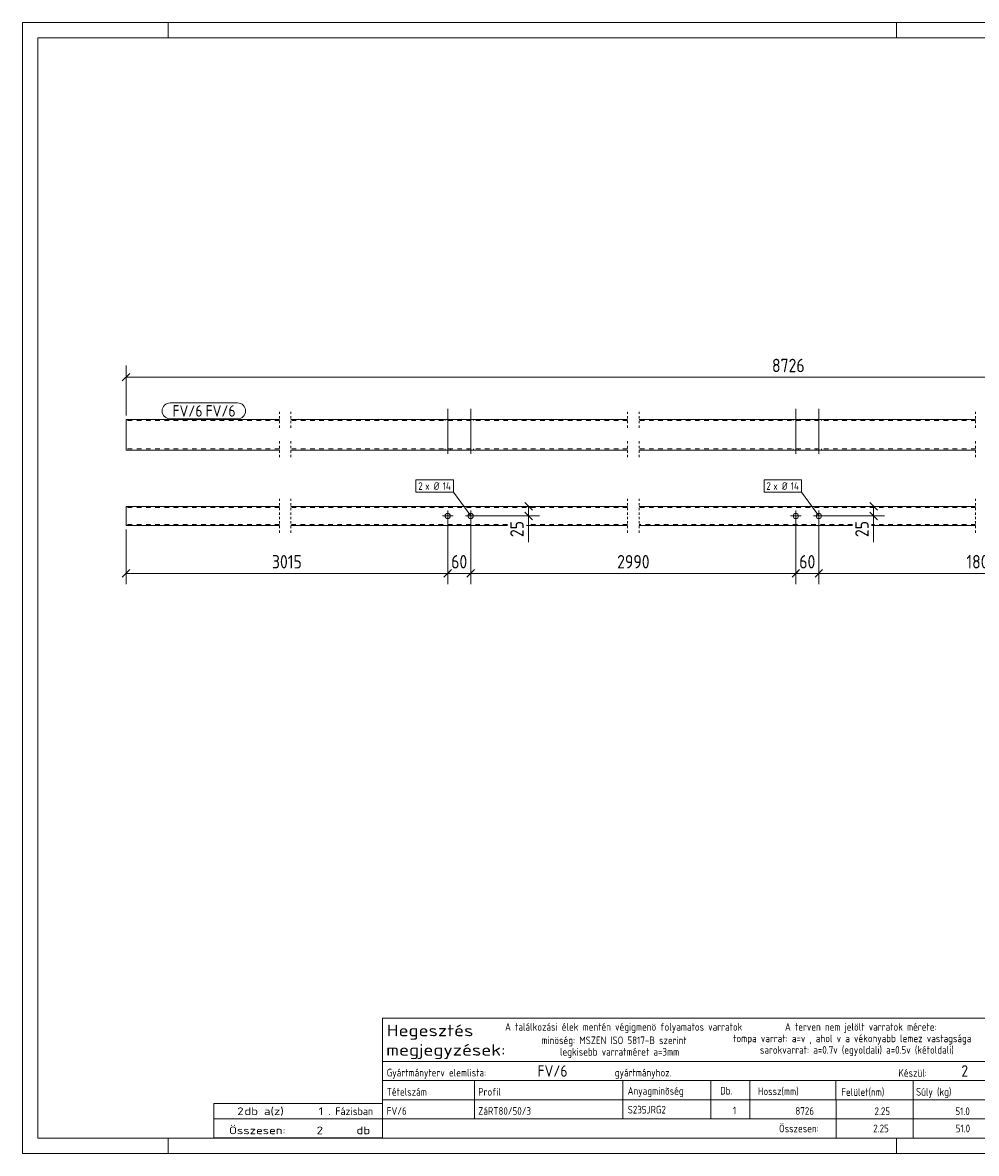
# Model space of a CAD drawing. Header units: millimetres. Extents: x 1 to 419, y 1 to 296.
# Tile 1 of 2: x 1 to 250, y 1 to 296. Entities that reach past the tile are written whole.
import ezdxf

# ---------------------------------------------------------------- set-up
doc = ezdxf.new("R2010")
doc.units = ezdxf.units.MM
doc.header["$LTSCALE"] = 0.6
for name, pattern in [('XKITLINE00', [0]), ('XKITLINE01', [4, 1, -1, 1, -1]), ('XKITLINE02', [4, 2, -2])]:
    doc.linetypes.add(name, pattern=pattern)
for name, color, linetype, lineweight in [('Bolt', 7, 'Continuous', 0), ('BoltMark', 3, 'Continuous', 0), ('DrawingSheet', 5, 'Continuous', 0), ('OtherObjectType', 1, 'Continuous', 0), ('Part', 2, 'Continuous', 0), ('PartMark', 3, 'Continuous', 0), ('Z-DIMENSIONS', 1, 'Continuous', 0)]:
    doc.layers.add(name, color=color, linetype=linetype, lineweight=lineweight)
doc.styles.add('ISOCPEUR', font='ISOCPEUR.TTF')

msp = doc.modelspace()

# ---------------------------------------------------------------- linework, layer by layer
at = {"layer": 'Bolt', "color": 3, "linetype": 'XKITLINE00', "lineweight": 0}
for p, q in [((111.9, 183.46), (111.9, 195.21)), ((117.9, 183.46), (117.9, 195.21)), ((202.7, 183.46), (202.7, 195.21)), ((208.7, 183.46), (208.7, 195.21)), ((111.2, 192.2), (111.2, 192.5)), ((112.6, 192.2), (112.6, 192.5)), ((117.2, 192.2), (117.2, 192.5)), ((118.6, 192.2), (118.6, 192.5)), ((202, 192.2), (202, 192.5)), ((203.4, 192.2), (203.4, 192.5)), ((208, 192.2), (208, 192.5)), ((209.4, 192.2), (209.4, 192.5)), ((111.2, 184.5), (111.2, 184.8)), ((112.6, 184.5), (112.6, 184.8)), ((117.2, 184.5), (117.2, 184.8)), ((118.6, 184.5), (118.6, 184.8)), ((202, 184.5), (202, 184.8)), ((203.4, 184.5), (203.4, 184.8)), ((208, 184.5), (208, 184.8)), ((209.4, 184.5), (209.4, 184.8)), ((111.9, 168.7), (111.9, 165.9)), ((117.9, 168.7), (117.9, 165.9)), ((202.7, 168.7), (202.7, 165.9)), ((208.7, 168.7), (208.7, 165.9)), ((110.5, 167.3), (113.3, 167.3)), ((116.5, 167.3), (119.3, 167.3)), ((201.3, 167.3), (204.1, 167.3)), ((207.3, 167.3), (210.1, 167.3))]:
    msp.add_line(p, q, dxfattribs=at)
for centre in [(111.9, 167.3), (117.9, 167.3), (202.7, 167.3), (208.7, 167.3)]:
    msp.add_circle(centre, 0.7, dxfattribs=at)
at = {"layer": 'BoltMark', "color": 7, "linetype": 'XKITLINE00', "lineweight": 0}
for p, q in [((103.61, 176.7), (113.4, 176.7)), ((103.61, 173.5), (103.61, 176.7)), ((113.4, 173.5), (113.4, 176.7)), ((194.41, 176.7), (204.2, 176.7)), ((194.41, 173.5), (194.41, 176.7)), ((204.2, 173.5), (204.2, 176.7)), ((103.61, 173.5), (113.4, 173.5)), ((117.9, 167.3), (113.4, 173.5)), ((194.41, 173.5), (204.2, 173.5)), ((208.7, 167.3), (204.2, 173.5))]:
    msp.add_line(p, q, dxfattribs=at)
at = {"layer": 'DrawingSheet', "color": 2, "linetype": 'XKITLINE00', "lineweight": 0}
for p, q in [((419, 296), (1, 296)), ((1, 296), (1, 1)), ((39, 292), (39, 296)), ((229, 292), (229, 296)), ((39, 1), (39, 5)), ((229, 1), (229, 5)), ((1, 1), (419, 1))]:
    msp.add_line(p, q, dxfattribs=at)
at = {"layer": 'DrawingSheet', "color": 3, "linetype": 'XKITLINE00', "lineweight": 0}
for p, q in [((415, 292), (5, 292)), ((5, 292), (5, 5)), ((5, 5), (415, 5))]:
    msp.add_line(p, q, dxfattribs=at)
at = {"layer": 'OtherObjectType', "color": 7, "linetype": 'XKITLINE00', "lineweight": 0}
for p, q in [((94.84, 25), (94.84, 36.25)), ((94.84, 36.25), (254.84, 36.25)), ((94.84, 25), (254.84, 25)), ((94.84, 25), (254.84, 25)), ((94.84, 25), (94.84, 20)), ((94.84, 20), (254.84, 20)), ((94.84, 20), (94.84, 15)), ((118.84, 20), (118.84, 15)), ((157.61, 15), (157.61, 20)), ((180.5, 20), (180.5, 15)), ((190.7, 20), (190.7, 15.12)), ((213.15, 20), (213.15, 15)), ((233.33, 20), (233.33, 15)), ((94.84, 15), (254.84, 15)), ((94.84, 15), (94.84, 10)), ((118.84, 15), (118.84, 10)), ((157.61, 10), (157.61, 15)), ((180.5, 15), (180.5, 10)), ((190.67, 15), (190.67, 10)), ((213.18, 15), (213.18, 10)), ((233.33, 15), (233.33, 10)), ((50.84, 10), (50.84, 14)), ((50.84, 14), (94.84, 14)), ((94.84, 10), (94.84, 14)), ((50.84, 10), (94.84, 10)), ((50.85, 5.02), (50.84, 9.99)), ((50.84, 9.98), (94.74, 9.98)), ((94.84, 10), (254.84, 10)), ((94.84, 10), (94.84, 5)), ((213.19, 10), (213.19, 5)), ((233.31, 10), (233.31, 5)), ((50.89, 5.03), (94.79, 5.03)), ((94.84, 5), (254.84, 5))]:
    msp.add_line(p, q, dxfattribs=at)
at = {"layer": 'Part', "color": 2, "linetype": 'XKITLINE00', "lineweight": 0}
for p, q in [((28, 192.5), (28, 184.5)), ((68, 192.5), (28, 192.5)), ((158.8, 192.5), (71, 192.5)), ((249.6, 192.5), (161.8, 192.5)), ((28, 184.5), (68, 184.5)), ((71, 184.5), (158.8, 184.5)), ((161.8, 184.5), (249.6, 184.5)), ((28, 169.8), (28, 164.8)), ((68, 169.8), (28, 169.8)), ((158.8, 169.8), (71, 169.8)), ((249.6, 169.8), (161.8, 169.8)), ((28, 164.8), (68, 164.8)), ((71, 164.8), (127.5, 164.8)), ((132.4, 164.8), (158.8, 164.8)), ((161.8, 164.8), (217.5, 164.8)), ((222.4, 164.8), (249.6, 164.8))]:
    msp.add_line(p, q, dxfattribs=at)
at = {"layer": 'Part', "color": 7, "linetype": 'XKITLINE02', "lineweight": 0}
for p, q in [((68, 192.2), (28, 192.2)), ((158.8, 192.2), (71, 192.2)), ((249.6, 192.2), (161.8, 192.2)), ((68, 184.8), (28, 184.8)), ((158.8, 184.8), (71, 184.8)), ((249.6, 184.8), (161.8, 184.8)), ((68, 169.5), (28, 169.5)), ((158.8, 169.5), (71, 169.5)), ((249.6, 169.5), (161.8, 169.5)), ((68, 165.1), (28, 165.1)), ((127.5, 165.1), (71, 165.1)), ((158.8, 165.1), (132.4, 165.1)), ((217.5, 165.1), (161.8, 165.1)), ((249.6, 165.1), (222.4, 165.1))]:
    msp.add_line(p, q, dxfattribs=at)
at = {"layer": 'Part', "color": 2, "linetype": 'XKITLINE01', "lineweight": 0}
for p, q in [((68, 194.5), (68, 190.2)), ((71, 194.5), (71, 190.2)), ((158.8, 194.5), (158.8, 190.2)), ((161.8, 194.5), (161.8, 190.2)), ((249.6, 194.5), (249.6, 190.2)), ((68, 186.8), (68, 182.5)), ((71, 186.8), (71, 182.5)), ((158.8, 186.8), (158.8, 182.5)), ((161.8, 186.8), (161.8, 182.5)), ((249.6, 186.8), (249.6, 182.5)), ((68, 171.8), (68, 167.5)), ((71, 171.8), (71, 167.5)), ((158.8, 171.8), (158.8, 167.5)), ((161.8, 171.8), (161.8, 167.5)), ((249.6, 171.8), (249.6, 167.5)), ((68, 167.1), (68, 162.8)), ((71, 167.1), (71, 162.8)), ((158.8, 167.1), (158.8, 162.8)), ((161.8, 167.1), (161.8, 162.8)), ((249.6, 167.1), (249.6, 162.8))]:
    msp.add_line(p, q, dxfattribs=at)
at = {"layer": 'PartMark', "color": 7, "linetype": 'XKITLINE00', "lineweight": 0}
for p, q in [((39.5, 196.8), (57.07, 196.8)), ((39.5, 192.6), (57.07, 192.6))]:
    msp.add_line(p, q, dxfattribs=at)
for centre, start, end in [((39.5, 194.7), 90, 270), ((57.07, 194.7), 270, 90)]:
    msp.add_arc(centre, 2.1, start, end, dxfattribs=at)
at = {"layer": 'Z-DIMENSIONS', "color": 7, "linetype": 'XKITLINE00', "lineweight": 0}
for p, q in [((28, 193.5), (28, 206.55)), ((28.99, 204.49), (27.01, 202.51)), ((28, 203.5), (373.38, 203.5)), ((118.9, 169.8), (135.8, 169.8)), ((132.01, 170.79), (133.99, 168.81)), ((132.01, 168.29), (133.99, 166.32)), ((133, 167.3), (133, 169.8)), ((209.7, 169.8), (225.8, 169.8)), ((222.01, 170.79), (223.99, 168.81)), ((222.01, 168.29), (223.99, 166.32)), ((223, 167.3), (223, 169.8)), ((111.9, 166.3), (111.9, 149.5)), ((111.9, 166.3), (111.9, 149.5)), ((117.9, 166.3), (117.9, 149.5)), ((117.9, 166.3), (117.9, 149.5)), ((118.9, 167.3), (135.8, 167.3)), ((133, 167.3), (133, 160.47)), ((133, 167.3), (133, 160.47)), ((202.7, 166.3), (202.7, 149.5)), ((202.7, 166.3), (202.7, 149.5)), ((208.7, 166.3), (208.7, 149.5)), ((208.7, 166.3), (208.7, 149.5)), ((209.7, 167.3), (225.8, 167.3)), ((223, 167.3), (223, 160.47)), ((223, 167.3), (223, 160.47)), ((28, 163.8), (28, 149.5)), ((28.99, 153.29), (27.01, 151.31)), ((28, 152.3), (111.9, 152.3)), ((112.89, 153.29), (110.91, 151.31)), ((112.5, 152.9), (110.91, 151.31)), ((111.9, 152.3), (117.9, 152.3)), ((118.89, 153.29), (116.91, 151.31)), ((118.89, 153.29), (116.91, 151.31)), ((117.9, 152.3), (202.7, 152.3)), ((203.69, 153.29), (201.71, 151.31)), ((203.3, 152.9), (201.71, 151.31)), ((202.7, 152.3), (208.7, 152.3)), ((209.69, 153.29), (207.71, 151.31)), ((209.69, 153.29), (207.71, 151.31)), ((208.7, 152.3), (293.5, 152.3))]:
    msp.add_line(p, q, dxfattribs=at)
at = {"layer": 'Z-DIMENSIONS', "color": 3}
for p in [(28, 203.5), (133, 169.8), (223, 169.8), (133, 167.3), (223, 167.3), (28, 152.3), (111.9, 152.3), (111.9, 152.3), (117.9, 152.3), (117.9, 152.3), (202.7, 152.3), (202.7, 152.3), (208.7, 152.3), (208.7, 152.3)]:
    msp.add_point(p, dxfattribs=at)

# ---------------------------------------------------------------- texts
at = {"layer": 'BoltMark', "color": 3, "style": 'ISOCPEUR', "width": 0.85}
for s, p in [('2', (104.21, 174.1)), ('x Ø', (106.01, 174.1)), ('14', (110.57, 174.1)), ('2', (195.01, 174.1)), ('x Ø', (196.81, 174.1)), ('14', (201.37, 174.1))]:
    msp.add_text(s, height=2, dxfattribs=at).set_placement(p)
at = {"layer": 'OtherObjectType', "color": 7, "style": 'ISOCPEUR'}
for s, height, width, p in [('Hegesztés', 3, 1.19, (95.99, 31.56)), ('A találkozási élek mentén végigmenö folyamatos varratok', 2, 0.85, (126.84, 33)), ('A terven nem jelölt varratok mérete:', 2, 0.85, (199.86, 33)), ('megjegyzések:', 3, 1.19, (95.84, 26.5)), ('minöség: MSZEN ISO 5817-B szerint', 2, 0.85, (136.34, 29.5)), ('tompa varrat: a=v , ahol v a vékonyabb lemez vastagsága', 2, 0.85, (186.34, 30)), ('legkisebb varratméret a=3mm', 2, 0.85, (141.16, 26.5)), ('sarokvarrat: a=0.7v (egyoldali) a=0.5v (kétoldali)', 2, 0.85, (193.34, 27)), ('Gyártmányterv elemlista:                               gyártmányhoz.', 2, 0.85, (95.99, 21.06)), ('Készül:', 2, 0.85, (229.47, 21)), ('Tételszám', 2, 0.85, (95.99, 16.06)), ('Profil', 2, 0.85, (119.84, 16.06)), ('Anyagminõség', 2, 0.85, (158.83, 16.29)), ('Db.', 2, 0.85, (182.96, 16.35)), ('Hossz(mm)', 2, 0.85, (192.78, 16.2)), ('Felület(nm)', 2, 0.85, (214.56, 16)), ('Súly (kg)', 2, 0.85, (234.05, 16.06)), ('2', 2, 1.211571, (56.99, 11)), ('db a(z)', 2, 1.211571, (58.84, 11)), ('1', 2, 1.211571, (78.19, 11)), ('. Fázisban', 2, 0.935, (80.84, 11)), ('Összesen:', 2, 0.85, (198.33, 6.5)), ('Összesen:            db', 2, 1.211571, (54.84, 6)), ('2', 2, 1.211571, (77.7, 6))]:
    msp.add_text(s, height=height, dxfattribs=dict(at, width=width)).set_placement(p)
at = {"layer": 'OtherObjectType', "color": 5, "style": 'ISOCPEUR', "width": 0.85}
for s, height, p in [('FV/6', 3, (135.32, 21)), ('2', 3, (245.89, 21)), ('FV/6', 2, (95.99, 11.06)), ('ZáRT80/50/3', 2, (119.84, 11.06)), ('S235JRG2', 2, (158.83, 11.4)), ('1', 2, (186.28, 11.17)), ('8726', 2, (202.58, 11.06)), ('2.25', 2, (223.23, 11)), ('51.0', 2, (244.33, 11)), ('2.25', 2, (222.89, 6.5)), ('51.0', 2, (244.41, 6.5))]:
    msp.add_text(s, height=height, dxfattribs=at).set_placement(p)
at = {"layer": 'PartMark', "color": 1, "style": 'ISOCPEUR', "width": 0.85}
msp.add_text('FV/6', height=3, dxfattribs=at).set_placement((40.1, 193.2))
at = {"layer": 'PartMark', "color": 3, "style": 'ISOCPEUR', "width": 0.85}
msp.add_text('FV/6', height=3, dxfattribs=at).set_placement((48.73, 193.2))
at = {"layer": 'Z-DIMENSIONS', "color": 3, "style": 'ISOCPEUR', "width": 0.85}
for s, p in [('8726', (196.48, 204.8)), ('3015', (66.04, 153.6)), ('60', (112.79, 153.6)), ('2990', (156.09, 153.6)), ('60', (203.59, 153.6)), ('1802', (247.19, 153.6))]:
    msp.add_text(s, height=3.5, dxfattribs=at).set_placement(p)
for p in [(131.7, 161.78), (221.7, 161.78)]:
    msp.add_text('25', height=3.5, rotation=90.0002, dxfattribs=at).set_placement(p)

doc.saveas('drawing.dxf')
